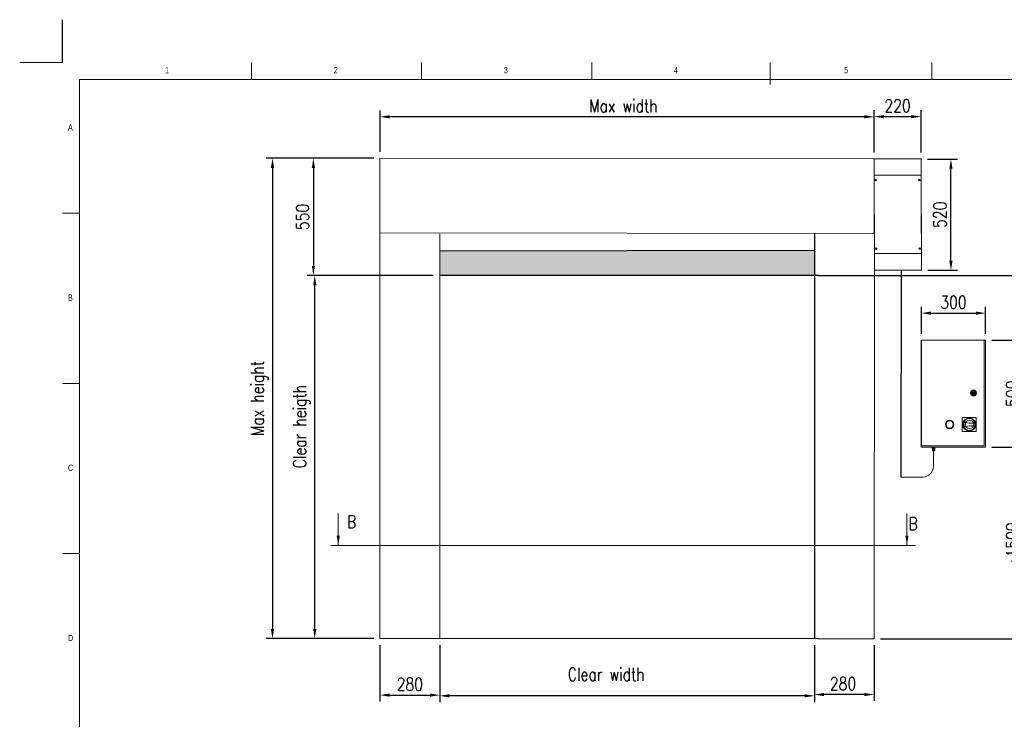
# Model space of a CAD drawing. Header units: inches. Extents: x 0 to 13926, y -200 to 4803.
# Tile 7 of 8: x 6967 to 11581, y 1526 to 4803. Entities that reach past the tile are written whole.
import ezdxf

# ---------------------------------------------------------------- set-up
doc = ezdxf.new("R2010")
doc.units = ezdxf.units.IN
doc.header["$MEASUREMENT"] = 0
doc.layers.add('FORMAT', color=7, linetype='Continuous')
doc.styles.add('NYIP', font='romans.shx', dxfattribs={"width": 0.8})
doc.styles.add('SLDTEXTSTYLE0', font='TXT', dxfattribs={"width": 0.75})
doc.dimstyles.new('STANDARD35', dxfattribs={"dimscale": 35, "dimtxt": 2, "dimasz": 1.5, "dimexe": 1, "dimexo": 1, "dimgap": 0.7, "dimtad": 1, "dimdec": 0, "dimdsep": 46, "dimtxsty": 'NYIP', "dimcen": 0, "dimclrd": 1, "dimclre": 1, "dimclrt": 2, "dimadec": 0, "dimazin": 0, "dimtfac": 1, "dimtdec": 0, "dimtix": 1, "dimtmove": 0, "dimatfit": 3, "dimfxl": 0, "dimtvp": 1, "dimtolj": 1, "dimtzin": 0, "dimarcsym": 0})

# ---------------------------------------------------------------- blocks, each defined once
blk = doc.blocks.new('A$C7C9C4F3F')
at = {"color": 7, "lineweight": 5}
blk.add_line((8295, 11245), (8295, 11504), dxfattribs=at)
at = {"layer": 'FORMAT', "color": 7, "lineweight": 5}
for p, q in [((2216, 11304), (2216, 11504)), ((4209, 11504), (4209, 11304)), ((6202, 11304), (6202, 11504)), ((10188, 11304), (10188, 11504)), ((16199, 11304), (199, 11304)), ((199, 11304), (199, 199)), ((199, 9738), (0, 9738)), ((0, 7745), (199, 7745)), ((0, 5752), (199, 5752))]:
    blk.add_line(p, q, dxfattribs=at)
at = {"color": 7, "lineweight": 5, "char_height": 73.8, "attachment_point": 1, "style": 'SLDTEXTSTYLE0'}
for s, insert in [('1', (1203, 11450)), ('2', (3180, 11450)), ('3', (5173, 11450)), ('4', (7166, 11450)), ('5', (9159, 11450)), ('A', (66, 10780)), ('B', (66, 8787)), ('C', (66, 6794)), ('D', (66, 4801))]:
    blk.add_mtext(s, dxfattribs=dict(at, insert=insert))
blk = doc.blocks.new('*D88')
at = {"color": 7, "lineweight": -2}
for p, q in [((10691, 1873.8), (10691, 1611.9)), ((10970.9, 1873.7), (10970.9, 1611.9)), ((10925.9, 1641.9), (10736, 1641.9))]:
    blk.add_line(p, q, dxfattribs=at)
at = {"color": 7}
for points in [[(10736, 1649.4), (10736, 1634.4), (10691, 1641.9)], [(10925.9, 1634.4), (10925.9, 1649.4), (10970.9, 1641.9)]]:
    blk.add_solid(points, dxfattribs=at)
at = {"layer": 'Defpoints', "color": 0}
for p in [(10691, 1903.8), (10970.9, 1903.7), (10691, 1641.9)]:
    blk.add_point(p, dxfattribs=at)
at = {"color": 7, "lineweight": 0, "insert": (10825.4, 1692.9), "char_height": 60, "attachment_point": 5, "style": 'NYIP'}
blk.add_mtext('\\A1;280', dxfattribs=at)
blk = doc.blocks.new('*D89')
at = {"color": 7, "lineweight": -2}
for p, q in [((8935.1, 1874), (8935.1, 1605.9)), ((10691, 1873.8), (10691, 1605.9)), ((10646, 1635.9), (8980.1, 1635.9))]:
    blk.add_line(p, q, dxfattribs=at)
at = {"color": 7}
for points in [[(8980.1, 1643.4), (8980.1, 1628.4), (8935.1, 1635.9)], [(10646, 1628.4), (10646, 1643.4), (10691, 1635.9)]]:
    blk.add_solid(points, dxfattribs=at)
at = {"layer": 'Defpoints', "color": 0}
for p in [(8935.1, 1904), (10691, 1903.8), (8935.1, 1635.9)]:
    blk.add_point(p, dxfattribs=at)
at = {"color": 7, "lineweight": 0, "insert": (9715.3, 1686.9), "char_height": 60, "attachment_point": 5, "style": 'NYIP'}
blk.add_mtext('\\A1;Clear width ^J^J', dxfattribs=at)
blk = doc.blocks.new('*D90')
at = {"color": 7, "lineweight": -2}
for p, q in [((8625.1, 3604), (8319.5, 3604)), ((8349.5, 1949), (8349.5, 3559)), ((8625.8, 1904), (8319.5, 1904))]:
    blk.add_line(p, q, dxfattribs=at)
at = {"color": 7}
for points in [[(8357, 3559), (8342, 3559), (8349.5, 3604)], [(8342, 1949), (8357, 1949), (8349.5, 1904)]]:
    blk.add_solid(points, dxfattribs=at)
at = {"layer": 'Defpoints', "color": 0}
for p in [(8349.5, 3604), (8655.1, 3604), (8655.8, 1904)]:
    blk.add_point(p, dxfattribs=at)
at = {"color": 7, "lineweight": 0, "insert": (8238.5, 2897.3), "char_height": 60, "attachment_point": 5, "rotation": 90, "style": 'NYIP'}
blk.add_mtext('\\A1;^JClear heigth^J', dxfattribs=at)
blk = doc.blocks.new('*D91')
at = {"color": 7, "lineweight": -2}
for p, q in [((8625.8, 4153.5), (8121.5, 4153.5)), ((8151.5, 4108.5), (8151.5, 1949.1)), ((8425.2, 1904.1), (8121.5, 1904.1))]:
    blk.add_line(p, q, dxfattribs=at)
at = {"color": 7}
for points in [[(8159, 4108.5), (8144, 4108.5), (8151.5, 4153.5)], [(8144, 1949.1), (8159, 1949.1), (8151.5, 1904.1)]]:
    blk.add_solid(points, dxfattribs=at)
at = {"layer": 'Defpoints', "color": 0}
for p in [(8655.8, 4153.5), (8151.5, 1904.1), (8455.2, 1904.1)]:
    blk.add_point(p, dxfattribs=at)
at = {"color": 7, "lineweight": 0, "insert": (8090.5, 3028.8), "char_height": 60, "attachment_point": 5, "rotation": 90, "style": 'NYIP'}
blk.add_mtext('\\A1;Max height^J', dxfattribs=at)
blk = doc.blocks.new('*D92')
at = {"color": 7, "lineweight": -2}
for p, q in [((8655.8, 4183.5), (8655.8, 4378.1)), ((10925.9, 4348.1), (8700.8, 4348.1)), ((10970.9, 4180.6), (10970.9, 4378.1))]:
    blk.add_line(p, q, dxfattribs=at)
at = {"color": 7}
for points in [[(8700.8, 4355.6), (8700.8, 4340.6), (8655.8, 4348.1)], [(10925.9, 4340.6), (10925.9, 4355.6), (10970.9, 4348.1)]]:
    blk.add_solid(points, dxfattribs=at)
at = {"layer": 'Defpoints', "color": 0}
for p in [(8655.8, 4348.1), (8655.8, 4153.5), (10970.9, 4150.6)]:
    blk.add_point(p, dxfattribs=at)
at = {"color": 7, "lineweight": 0, "insert": (9795.7, 4399.1), "char_height": 60, "attachment_point": 5, "style": 'NYIP'}
blk.add_mtext('\\A1;Max width', dxfattribs=at)
blk = doc.blocks.new('*D93')
at = {"color": 7, "lineweight": -2}
for p, q in [((11671, 2846.1), (11671, 2891.1)), ((11523, 2801.1), (11701, 2801.1)), ((11671, 2801.1), (11671, 1903.7)), ((11000.9, 1903.7), (11701, 1903.7)), ((11671, 1858.7), (11671, 1813.7))]:
    blk.add_line(p, q, dxfattribs=at)
at = {"color": 7}
for points in [[(11663.5, 2846.1), (11678.5, 2846.1), (11671, 2801.1)], [(11678.5, 1858.7), (11663.5, 1858.7), (11671, 1903.7)]]:
    blk.add_solid(points, dxfattribs=at)
at = {"layer": 'Defpoints', "color": 0}
for p in [(11493, 2801.1), (10970.9, 1903.7), (11671, 1903.7)]:
    blk.add_point(p, dxfattribs=at)
at = {"color": 7, "lineweight": 0, "insert": (11620, 2352.4), "char_height": 60, "attachment_point": 5, "rotation": 90, "style": 'NYIP'}
blk.add_mtext('\\A1;≈1500', dxfattribs=at)
blk = doc.blocks.new('*D98')
at = {"color": 7, "lineweight": -2}
for p, q in [((8655.1, 1874), (8655.1, 1609.4)), ((8935.1, 1874), (8935.1, 1609.4)), ((8700.1, 1639.4), (8890.1, 1639.4))]:
    blk.add_line(p, q, dxfattribs=at)
at = {"color": 7}
for points in [[(8700.1, 1646.9), (8700.1, 1631.9), (8655.1, 1639.4)], [(8890.1, 1631.9), (8890.1, 1646.9), (8935.1, 1639.4)]]:
    blk.add_solid(points, dxfattribs=at)
at = {"layer": 'Defpoints', "color": 0}
for p in [(8655.1, 1904), (8935.1, 1904), (8935.1, 1639.4)]:
    blk.add_point(p, dxfattribs=at)
at = {"color": 7, "lineweight": 0, "insert": (8795.1, 1690.4), "char_height": 60, "attachment_point": 5, "style": 'NYIP'}
blk.add_mtext('\\A1;280', dxfattribs=at)
blk = doc.blocks.new('*D99')
at = {"color": 7, "lineweight": -2}
for p, q in [((8625.1, 4153.8), (8313.2, 4153.8)), ((8343.2, 4108.8), (8343.2, 3649.3)), ((8905.1, 3604.3), (8313.2, 3604.3))]:
    blk.add_line(p, q, dxfattribs=at)
at = {"color": 7}
for points in [[(8350.7, 4108.8), (8335.7, 4108.8), (8343.2, 4153.8)], [(8335.7, 3649.3), (8350.7, 3649.3), (8343.2, 3604.3)]]:
    blk.add_solid(points, dxfattribs=at)
at = {"layer": 'Defpoints', "color": 0}
for p in [(8655.1, 4153.8), (8343.2, 3604.3), (8935.1, 3604.3)]:
    blk.add_point(p, dxfattribs=at)
at = {"color": 7, "lineweight": 0, "insert": (8292.2, 3879.1), "char_height": 60, "attachment_point": 5, "rotation": 90, "style": 'NYIP'}
blk.add_mtext('\\A1;550', dxfattribs=at)
blk = doc.blocks.new('*D100')
at = {"color": 7, "lineweight": -2}
for p, q in [((10970.9, 4180.6), (10970.9, 4378.7)), ((11015.9, 4348.7), (11145.9, 4348.7)), ((11190.9, 4180.6), (11190.9, 4378.7))]:
    blk.add_line(p, q, dxfattribs=at)
at = {"color": 7}
for points in [[(11015.9, 4356.2), (11015.9, 4341.2), (10970.9, 4348.7)], [(11145.9, 4341.2), (11145.9, 4356.2), (11190.9, 4348.7)]]:
    blk.add_solid(points, dxfattribs=at)
at = {"layer": 'Defpoints', "color": 0}
for p in [(11190.9, 4348.7), (10970.9, 4150.6), (11190.9, 4150.6)]:
    blk.add_point(p, dxfattribs=at)
at = {"color": 7, "lineweight": 0, "insert": (11080.9, 4399.7), "char_height": 60, "attachment_point": 5, "style": 'NYIP'}
blk.add_mtext('\\A1;220', dxfattribs=at)
blk = doc.blocks.new('*D101')
at = {"color": 7, "lineweight": -2}
for p, q in [((11220.9, 4149.6), (11361.1, 4149.6)), ((11331.1, 3674.2), (11331.1, 4104.6)), ((11222.9, 3629.2), (11361.1, 3629.2))]:
    blk.add_line(p, q, dxfattribs=at)
at = {"color": 7}
for points in [[(11338.6, 4104.6), (11323.6, 4104.6), (11331.1, 4149.6)], [(11323.6, 3674.2), (11338.6, 3674.2), (11331.1, 3629.2)]]:
    blk.add_solid(points, dxfattribs=at)
at = {"layer": 'Defpoints', "color": 0}
for p in [(11190.9, 4149.6), (11331.1, 4149.6), (11192.9, 3629.2)]:
    blk.add_point(p, dxfattribs=at)
at = {"color": 7, "lineweight": 0, "insert": (11280.1, 3889.4), "char_height": 60, "attachment_point": 5, "rotation": 90, "style": 'NYIP'}
blk.add_mtext('\\A1;520', dxfattribs=at)
blk = doc.blocks.new('*D102')
at = {"color": 7, "lineweight": -2}
for p, q in [((11193, 3331.1), (11193, 3458.5)), ((11238, 3428.5), (11448, 3428.5)), ((11493, 3331.1), (11493, 3458.5))]:
    blk.add_line(p, q, dxfattribs=at)
at = {"color": 7}
for points in [[(11238, 3436), (11238, 3421), (11193, 3428.5)], [(11448, 3421), (11448, 3436), (11493, 3428.5)]]:
    blk.add_solid(points, dxfattribs=at)
at = {"layer": 'Defpoints', "color": 0}
for p in [(11493, 3428.5), (11193, 3301.1), (11493, 3301.1)]:
    blk.add_point(p, dxfattribs=at)
at = {"color": 7, "lineweight": 0, "insert": (11343, 3479.5), "char_height": 60, "attachment_point": 5, "style": 'NYIP'}
blk.add_mtext('\\A1;300', dxfattribs=at)
blk = doc.blocks.new('*D103')
at = {"color": 7, "lineweight": -2}
for p, q in [((11523, 3301.1), (11701.4, 3301.1)), ((11671.4, 3256.1), (11671.4, 2846.1)), ((11523, 2801.1), (11701.4, 2801.1))]:
    blk.add_line(p, q, dxfattribs=at)
at = {"color": 7}
for points in [[(11678.9, 3256.1), (11663.9, 3256.1), (11671.4, 3301.1)], [(11663.9, 2846.1), (11678.9, 2846.1), (11671.4, 2801.1)]]:
    blk.add_solid(points, dxfattribs=at)
at = {"layer": 'Defpoints', "color": 0}
for p in [(11493, 3301.1), (11493, 2801.1), (11671.4, 2801.1)]:
    blk.add_point(p, dxfattribs=at)
at = {"color": 7, "lineweight": 0, "insert": (11620.4, 3051.1), "char_height": 60, "attachment_point": 5, "rotation": 90, "style": 'NYIP'}
blk.add_mtext('\\A1;500', dxfattribs=at)

msp = doc.modelspace()

# ---------------------------------------------------------------- hatches: boundary and pattern name
h = msp.add_hatch(color=256)
h.set_gradient(color1=(5, 0, 0), color2=(0, 0, 0), one_color=1)
h.paths.add_polyline_path([(10691.3, 3604), (10691.3, 3724), (8935.1, 3720.2), (8935.1, 3604.3)])

# ---------------------------------------------------------------- linework, layer by layer
for p, q in [((7166.6, 4602.8), (7166.6, 4802.8)), ((11190.9, 4150.6), (11190.9, 4149.6)), ((10691.3, 3802.3), (10691, 1903.8)), ((8934.3, 3720.2), (10691.3, 3724)), ((10712.1, 3604), (8935.1, 3604.3)), ((10712.1, 3604), (13193.7, 3604)), ((11097.3, 2660.1), (11099.3, 3631.2)), ((11193, 2801.1), (11193, 3301.1))]:
    msp.add_line(p, q)
at = {"color": 7, "lineweight": 5}
for p, q in [((7166.6, 4602.8), (6966.6, 4602.8)), ((10970.9, 4150.6), (8655.1, 4153.8)), ((11215.5, 2801.2), (11214.3, 2801.2)), ((11216.5, 2801.2), (11215.5, 2801.2)), ((11217.1, 2801.2), (11216.5, 2801.2)), ((11217.4, 2801.2), (11217.1, 2801.2)), ((11217.4, 2801.2), (11217.4, 2801.2)), ((11239.7, 2801.2), (11239.4, 2801.2)), ((11239.4, 2801.2), (11239.4, 2801.2)), ((11240.3, 2801.2), (11239.7, 2801.2)), ((11241.3, 2801.2), (11240.3, 2801.2)), ((11242.6, 2801.2), (11241.3, 2801.2)), ((11244.1, 2801.2), (11242.6, 2801.2)), ((11243.9, 2794.7), (11243.9, 2797.2)), ((11243.9, 2797.2), (11247.1, 2797.2)), ((11243.9, 2794.7), (11247.1, 2794.7)), ((11246.2, 2794.7), (11243.9, 2794.7)), ((11245.7, 2801.2), (11244.1, 2801.2)), ((11244.8, 2787.2), (11244.8, 2792.7)), ((11244.8, 2792.7), (11250.2, 2792.7)), ((11245.1, 2785.4), (11244.8, 2787.2)), ((11244.8, 2787.2), (11247.5, 2787.2)), ((11244.8, 2787.2), (11244.8, 2787.2)), ((11244.8, 2787.2), (11245, 2787.2)), ((11244.8, 2787.2), (11244.8, 2787.2)), ((11244.8, 2787.2), (11244.8, 2787.2)), ((11245, 2787.2), (11245.2, 2787.2)), ((11245.3, 2785.4), (11245.1, 2785.4)), ((11245.1, 2785.4), (11245.1, 2785.4)), ((11245.2, 2787.2), (11245.5, 2787.2)), ((11245.6, 2785.4), (11245.3, 2785.4)), ((11245.5, 2787.2), (11245.9, 2787.2)), ((11246.2, 2785.4), (11245.6, 2785.4)), ((11245.7, 2797.2), (11245.7, 2801.2)), ((11247.5, 2801.2), (11245.7, 2801.2)), ((11245.9, 2787.2), (11246.4, 2787.2)), ((11246.2, 2792.7), (11246.2, 2794.7)), ((11246.2, 2794.7), (11246.2, 2794.7)), ((11246.2, 2794.7), (11246.4, 2794.7)), ((11246.8, 2785.4), (11246.2, 2785.4)), ((11246.4, 2794.7), (11246.8, 2794.7)), ((11246.4, 2787.2), (11246.9, 2787.2)), ((11246.6, 2784.2), (11246.5, 2784.2)), ((11246.5, 2784.2), (11246.6, 2784.2)), ((11246.9, 2784.2), (11246.6, 2784.2)), ((11246.6, 2784.2), (11246.9, 2784.2)), ((11246.8, 2794.7), (11247.3, 2794.7)), ((11247.6, 2785.4), (11246.8, 2785.4)), ((11246.9, 2787.2), (11247.5, 2787.2)), ((11247.3, 2784.2), (11246.9, 2784.2)), ((11246.9, 2784.2), (11247.3, 2784.2)), ((11247.1, 2794.7), (11247.1, 2797.2)), ((11247.1, 2797.2), (11253.3, 2797.2)), ((11247.1, 2794.7), (11253.3, 2794.7)), ((11247.3, 2794.7), (11247.9, 2794.7)), ((11247.9, 2784.2), (11247.3, 2784.2)), ((11247.3, 2784.2), (11247.9, 2784.2)), ((11249.3, 2801.2), (11247.5, 2801.2)), ((11247.5, 2787.2), (11250.2, 2787.2)), ((11247.5, 2787.2), (11248.1, 2787.2)), ((11248.5, 2785.4), (11247.6, 2785.4)), ((11247.9, 2784.2), (11247.7, 2784.2)), ((11247.7, 2784.2), (11247.7, 2784.2)), ((11247.7, 2784.2), (11247.9, 2784.2)), ((11247.9, 2794.7), (11248.7, 2794.7)), ((11248.6, 2784.2), (11247.9, 2784.2)), ((11247.9, 2784.2), (11248.6, 2784.2)), ((11248.2, 2784.2), (11247.9, 2784.2)), ((11247.9, 2784.2), (11248.2, 2784.2)), ((11248.1, 2787.2), (11248.8, 2787.2)), ((11248.7, 2784.2), (11248.2, 2784.2)), ((11248.2, 2784.2), (11248.7, 2784.2)), ((11249.5, 2785.4), (11248.5, 2785.4)), ((11249.4, 2784.2), (11248.6, 2784.2)), ((11248.6, 2784.2), (11249.4, 2784.2)), ((11248.7, 2794.7), (11249.5, 2794.7)), ((11249.3, 2784.2), (11248.7, 2784.2)), ((11248.7, 2784.2), (11249.3, 2784.2)), ((11248.8, 2787.2), (11249.5, 2787.2)), ((11251.1, 2801.2), (11249.3, 2801.2)), ((11250, 2784.2), (11249.3, 2784.2)), ((11249.3, 2784.2), (11250, 2784.2)), ((11250.2, 2784.2), (11249.4, 2784.2)), ((11249.4, 2784.2), (11250.2, 2784.2)), ((11249.5, 2794.7), (11250.4, 2794.7)), ((11249.5, 2787.2), (11250.2, 2787.2)), ((11250.4, 2785.4), (11249.5, 2785.4)), ((11250.7, 2784.2), (11250, 2784.2)), ((11250, 2784.2), (11250.7, 2784.2)), ((11250, 2784.2), (11250, 2709.8)), ((11250.2, 2787.2), (11250.2, 2792.7)), ((11250.2, 2792.7), (11255.6, 2792.7)), ((11250.2, 2787.2), (11252.9, 2787.2)), ((11250.2, 2787.2), (11250.9, 2787.2)), ((11251, 2784.2), (11250.2, 2784.2)), ((11250.2, 2784.2), (11251, 2784.2)), ((11250.4, 2794.7), (11251.3, 2794.7)), ((11251.4, 2785.4), (11250.4, 2785.4)), ((11251.3, 2784.2), (11250.7, 2784.2)), ((11250.7, 2784.2), (11251.3, 2784.2)), ((11250.9, 2787.2), (11251.6, 2787.2)), ((11251.8, 2784.2), (11251, 2784.2)), ((11251, 2784.2), (11251.8, 2784.2)), ((11252.8, 2801.2), (11251.1, 2801.2)), ((11251.3, 2794.7), (11252.1, 2794.7)), ((11251.9, 2784.2), (11251.3, 2784.2)), ((11251.3, 2784.2), (11251.9, 2784.2)), ((11252.3, 2785.4), (11251.4, 2785.4)), ((11251.6, 2787.2), (11252.3, 2787.2)), ((11252.5, 2784.2), (11251.8, 2784.2)), ((11251.8, 2784.2), (11252.5, 2784.2)), ((11252.3, 2784.2), (11251.9, 2784.2)), ((11251.9, 2784.2), (11252.3, 2784.2)), ((11252.1, 2794.7), (11252.8, 2794.7)), ((11252.3, 2787.2), (11252.9, 2787.2)), ((11253.2, 2785.4), (11252.3, 2785.4)), ((11252.6, 2784.2), (11252.3, 2784.2)), ((11252.3, 2784.2), (11252.6, 2784.2)), ((11253, 2784.2), (11252.5, 2784.2)), ((11252.5, 2784.2), (11253, 2784.2)), ((11252.7, 2784.2), (11252.6, 2784.2)), ((11252.6, 2784.2), (11252.7, 2784.2)), ((11254.3, 2801.2), (11252.8, 2801.2)), ((11252.8, 2794.7), (11253.4, 2794.7)), ((11252.9, 2787.2), (11255.6, 2787.2)), ((11252.9, 2787.2), (11253.5, 2787.2)), ((11253.5, 2784.2), (11253, 2784.2)), ((11253, 2784.2), (11253.5, 2784.2)), ((11253.9, 2785.4), (11253.2, 2785.4)), ((11253.3, 2794.7), (11253.3, 2797.2)), ((11253.3, 2797.2), (11256.4, 2797.2)), ((11253.3, 2794.7), (11256.4, 2794.7)), ((11253.4, 2794.7), (11253.8, 2794.7)), ((11253.5, 2787.2), (11254, 2787.2)), ((11253.7, 2784.2), (11253.5, 2784.2)), ((11253.5, 2784.2), (11253.7, 2784.2)), ((11253.8, 2784.2), (11253.7, 2784.2)), ((11253.7, 2784.2), (11253.8, 2784.2)), ((11253.8, 2794.7), (11254.1, 2794.7)), ((11254.5, 2785.4), (11253.9, 2785.4)), ((11254, 2787.2), (11254.5, 2787.2)), ((11254.1, 2794.7), (11254.2, 2794.7)), ((11254.2, 2794.7), (11254.2, 2792.7)), ((11254.2, 2794.7), (11254.2, 2794.7)), ((11256.4, 2794.7), (11254.2, 2794.7)), ((11255.5, 2801.2), (11254.3, 2801.2)), ((11254.5, 2787.2), (11254.9, 2787.2)), ((11254.9, 2785.4), (11254.5, 2785.4)), ((11254.7, 2801.2), (11254.7, 2797.2)), ((11254.9, 2787.2), (11255.2, 2787.2)), ((11255.2, 2785.4), (11254.9, 2785.4)), ((11255.2, 2787.2), (11255.4, 2787.2)), ((11255.3, 2785.4), (11255.2, 2785.4)), ((11255.6, 2787.2), (11255.3, 2785.4)), ((11255.4, 2787.2), (11255.6, 2787.2)), ((11256.5, 2801.2), (11255.5, 2801.2)), ((11255.6, 2787.2), (11255.6, 2792.7)), ((11255.6, 2787.2), (11255.6, 2787.2)), ((11255.6, 2787.2), (11255.6, 2787.2)), ((11255.6, 2787.2), (11255.6, 2787.2)), ((11256.4, 2794.7), (11256.4, 2797.2)), ((11257.1, 2801.2), (11256.5, 2801.2)), ((11257.4, 2801.2), (11257.1, 2801.2)), ((11257.4, 2801.2), (11257.4, 2801.2)), ((11279.7, 2801.2), (11279.4, 2801.2)), ((11279.4, 2801.2), (11279.4, 2801.2)), ((11280.3, 2801.2), (11279.7, 2801.2)), ((11281.3, 2801.2), (11280.3, 2801.2)), ((11282.6, 2801.2), (11281.3, 2801.2)), ((11284.1, 2801.2), (11282.6, 2801.2)), ((11285.7, 2801.2), (11284.1, 2801.2)), ((11287.5, 2801.2), (11285.7, 2801.2)), ((11289.3, 2801.2), (11287.5, 2801.2)), ((11200, 2660.1), (11097.3, 2660.1))]:
    msp.add_line(p, q, dxfattribs=at)
at = {"color": 7, "linetype": 'Continuous', "lineweight": 5}
for p, q in [((8655.1, 4053.3), (8655.1, 4153.8)), ((11190.9, 4150.6), (10970.9, 4150.6)), ((10970.9, 4074.4), (10970.9, 4150.6)), ((11190.9, 4074.4), (11190.9, 4150.6)), ((11190.9, 4074.4), (10970.9, 4074.4)), ((10972.9, 3707.4), (10970.9, 4074.4)), ((11192.9, 3707.4), (11190.9, 4074.4)), ((8655.1, 4050.5), (8655.1, 4053.3)), ((8655.1, 3804.3), (8655.1, 4050.5)), ((10970.9, 3802), (10970.9, 4048.3)), ((11190.9, 3802), (11190.9, 4048.3)), ((10970.9, 3802), (8655.1, 3804.3)), ((8655.1, 3800.4), (8655.1, 3804.3)), ((8655.1, 1904), (8655.1, 3800.4)), ((8935.1, 1904), (8935.1, 3800.4)), ((11192.9, 3707.4), (10972.9, 3707.4)), ((10972.9, 3649.6), (10972.9, 3707.4)), ((11192.9, 3629.2), (11192.9, 3707.4)), ((10972.9, 3649.6), (10970.9, 1903.7)), ((11192.9, 3629.2), (10972.9, 3629.2)), ((10708.4, 1903.8), (8655.1, 1904)), ((10712.1, 1903.7), (10708.2, 1903.7)), ((10712.1, 1903.7), (10716.3, 1903.7)), ((10716.3, 1903.7), (10945.4, 1903.7)), ((10945.4, 1903.7), (10946.5, 1903.7)), ((10946.5, 1903.7), (10957.3, 1903.7)), ((10957.3, 1903.7), (10959.2, 1903.7)), ((10959.2, 1903.7), (10966.8, 1903.7)), ((10966.8, 1903.7), (10967.9, 1903.7)), ((10967.9, 1903.7), (10970.8, 1903.7)), ((10970.8, 1903.7), (10970.9, 1903.7))]:
    msp.add_line(p, q, dxfattribs=at)
at = {"color": 7, "linetype": 'Continuous', "lineweight": 5, "ltscale": 0.05}
for p, q in [((11487, 3301.1), (11193, 3301.1)), ((11487, 2807.1), (11487, 3301.1)), ((11493, 3301.1), (11487, 3301.1)), ((11493, 2801.1), (11493, 3301.1)), ((11432.3, 3056.1), (11429.3, 3056.1)), ((11429.3, 3052.1), (11432.3, 3052.1)), ((11444.8, 3056.1), (11441.8, 3056.1)), ((11441.8, 3052.1), (11444.8, 3052.1)), ((11449.5, 2939.6), (11384.5, 2939.6)), ((11384.5, 2939.6), (11384.5, 2874.6)), ((11417, 2913.1), (11391.3, 2918.1)), ((11399, 2914.5), (11392.5, 2915.9)), ((11399, 2899.8), (11399, 2914.5)), ((11399, 2899.8), (11399, 2914.5)), ((11444.4, 2913.1), (11417, 2913.1)), ((11449.5, 2874.6), (11449.5, 2939.6)), ((11384.5, 2874.6), (11449.5, 2874.6)), ((11391.3, 2896.1), (11417, 2901.1)), ((11392.5, 2898.4), (11399, 2899.8)), ((11417, 2901.1), (11444.4, 2901.1)), ((11193, 2801.1), (11493, 2801.1)), ((11193.7, 2807.1), (11487, 2807.1))]:
    msp.add_line(p, q, dxfattribs=at)
at = {"color": 7, "lineweight": 0}
for p, q in [((8459.6, 2489.4), (8459.6, 2340.1)), ((11124.6, 2489.4), (11124.6, 2340.1)), ((11164.6, 2340.1), (8425, 2340.1))]:
    msp.add_line(p, q, dxfattribs=at)
at = {"color": 7, "linetype": 'Continuous', "lineweight": 5}
for centre in [(10978.9, 4051.4), (11182.9, 4051.4), (10980.9, 3730.4), (11184.9, 3730.4)]:
    msp.add_circle(centre, 3.5, dxfattribs=at)
at = {"color": 7, "linetype": 'Continuous', "lineweight": 5, "ltscale": 0.05}
for centre, radius in [((11437, 3054.1), 14), ((11437, 3054.1), 12), ((11437, 3054.1), 8), ((11437, 3054.1), 2), ((11325, 2907.1), 20), ((11325, 2907.1), 17), ((11417, 2907.1), 31), ((11417, 2907.1), 28), ((11418.5, 2907.6), 20)]:
    msp.add_circle(centre, radius, dxfattribs=at)
for centre, radius, start, end in [((11437, 3054.1), 8, 14.4775, 165.5225), ((11437, 3054.1), 8, 194.4775, 345.5225), ((11437, 3054.1), 5.15, 22.8511, 157.1489), ((11437, 3054.1), 5.15, 202.8511, 337.1489), ((11417, 2907.1), 28, 156.8676, 203.1324), ((11417, 2907.1), 26, 160.4063, 199.5937), ((11417, 2907.1), 28, 347.6264, 12.3736)]:
    msp.add_arc(centre, radius, start, end, dxfattribs=at)
at = {"color": 7, "lineweight": 5}
msp.add_arc((11196.4, 2713.7), 53.7, 273.837, 355.77, dxfattribs=at)
for points, knots in [([(11246.4, 2784.2), (11246.4, 2784.2), (11246.4, 2784.2), (11246.3, 2784.2), (11246, 2784.3), (11245.7, 2784.4), (11245.4, 2784.7), (11245.2, 2785), (11245.1, 2785.3), (11245.1, 2785.4)], [0, 0, 0, 0, 0.004473, 0.071345, 0.184056, 0.381389, 0.583308, 0.787337, 1, 1, 1, 1]), ([(11255.3, 2785.4), (11255.3, 2785.3), (11255.3, 2785.1), (11255.1, 2784.8), (11254.9, 2784.6), (11254.6, 2784.4), (11254.4, 2784.3), (11254.2, 2784.2), (11254.1, 2784.2), (11254, 2784.2), (11254, 2784.2)], [0, 0, 0, 0, 0.127932, 0.334083, 0.512603, 0.668158, 0.801193, 0.910237, 0.992808, 1, 1, 1, 1])]:
    msp.add_open_spline(points, degree=3, knots=knots, dxfattribs=at)
at = {"color": 7, "lineweight": 0}
for points in [[(8452.3, 2386.3), (8467.3, 2386.3), (8459.8, 2341.3)], [(11117.3, 2386.3), (11132.3, 2386.3), (11124.8, 2341.3)]]:
    msp.add_solid(points, dxfattribs=at)

# ---------------------------------------------------------------- block references
at = {"color": 7, "lineweight": 5, "xscale": 0.4, "yscale": 0.4, "zscale": 0.4}
msp.add_blockref('A$C7C9C4F3F', (7166.6, 1.3), dxfattribs=at)

# ---------------------------------------------------------------- texts
at = {"color": 7, "lineweight": 0, "char_height": 60, "attachment_point": 5, "style": 'NYIP'}
for insert in [(8522, 2451.2, 1.5), (11153.6, 2442.4, 1.5)]:
    msp.add_mtext('\\A1;B', dxfattribs=dict(at, insert=insert))

# ---------------------------------------------------------------- dimensions: what is measured, and where the dimension line sits
at = {"color": 7, "lineweight": 0}
for base, p1, p2, angle, text, picture, middle in [((8655.8, 4348.1), (10970.9, 4150.6), (8655.8, 4153.5), 180, 'Max width', '*D92', (9795.7, 4348.1)), ((8349.5, 3604), (8655.8, 1904), (8655.1, 3604), 90, '^JClear heigth^J', '*D90', (8349.5, 2897.3)), ((8935.1, 1635.9), (10691, 1903.8), (8935.1, 1904), 180, 'Clear width ^J^J', '*D89', (9715.3, 1635.9))]:
    dim = msp.add_linear_dim(base=base, p1=p1, p2=p2, angle=angle, text=text, dimstyle='STANDARD35', override={"dimscale": 30, "dimclrd": 7, "dimclre": 7, "dimclrt": 7}, dxfattribs=at)
    dim.commit()
    dim.dimension.update_dxf_attribs({"geometry": picture, "text_midpoint": middle, "dimtype": 160})
for base, p1, p2, picture, middle in [((11190.9, 4348.7), (10970.9, 4150.6), (11190.9, 4150.6), '*D100', (11080.9, 4399.7)), ((11493, 3428.5), (11193, 3301.1), (11493, 3301.1), '*D102', (11343, 3479.5)), ((8935.1, 1639.4), (8655.1, 1904), (8935.1, 1904), '*D98', (8795.1, 1690.4))]:
    dim = msp.add_linear_dim(base=base, p1=p1, p2=p2, dimstyle='STANDARD35', override={"dimscale": 30, "dimclrd": 7, "dimclre": 7, "dimclrt": 7}, dxfattribs=at)
    dim.commit()
    dim.dimension.update_dxf_attribs({"geometry": picture, "text_midpoint": middle})
for base, p1, p2, text, picture, middle in [((8151.5, 1904.1), (8655.8, 4153.5), (8455.2, 1904.1), 'Max height^J', '*D91', (8090.5, 3028.8)), ((11671, 1903.7), (11493, 2801.1), (10970.9, 1903.7), '≈1500', '*D93', (11620, 2352.4))]:
    dim = msp.add_linear_dim(base=base, p1=p1, p2=p2, angle=90, text=text, dimstyle='STANDARD35', override={"dimscale": 30, "dimclrd": 7, "dimclre": 7, "dimclrt": 7}, dxfattribs=at)
    dim.commit()
    dim.dimension.update_dxf_attribs({"geometry": picture, "text_midpoint": middle})
for base, p1, p2, picture, middle in [((8343.2041, 3604.3041), (8655.1041, 4153.8327), (8935.1041, 3604.3041), '*D99', (8292.2041, 3879.0684)), ((11331.1, 4149.6), (11192.9, 3629.2), (11190.9, 4149.6), '*D101', (11280.1, 3889.4)), ((11671.4, 2801.1), (11493, 3301.1), (11493, 2801.1), '*D103', (11620.4, 3051.1))]:
    dim = msp.add_linear_dim(base=base, p1=p1, p2=p2, angle=90, dimstyle='STANDARD35', override={"dimscale": 30, "dimclrd": 7, "dimclre": 7, "dimclrt": 7}, dxfattribs=at)
    dim.commit()
    dim.dimension.update_dxf_attribs({"geometry": picture, "text_midpoint": middle})
dim = msp.add_linear_dim(base=(10691, 1641.9), p1=(10970.9, 1903.7), p2=(10691, 1903.8), angle=180, dimstyle='STANDARD35', override={"dimscale": 30, "dimclrd": 7, "dimclre": 7, "dimclrt": 7}, dxfattribs=at)
dim.commit()
dim.dimension.update_dxf_attribs({"geometry": '*D88', "text_midpoint": (10825.4, 1641.9), "dimtype": 160})

doc.saveas('drawing.dxf')
